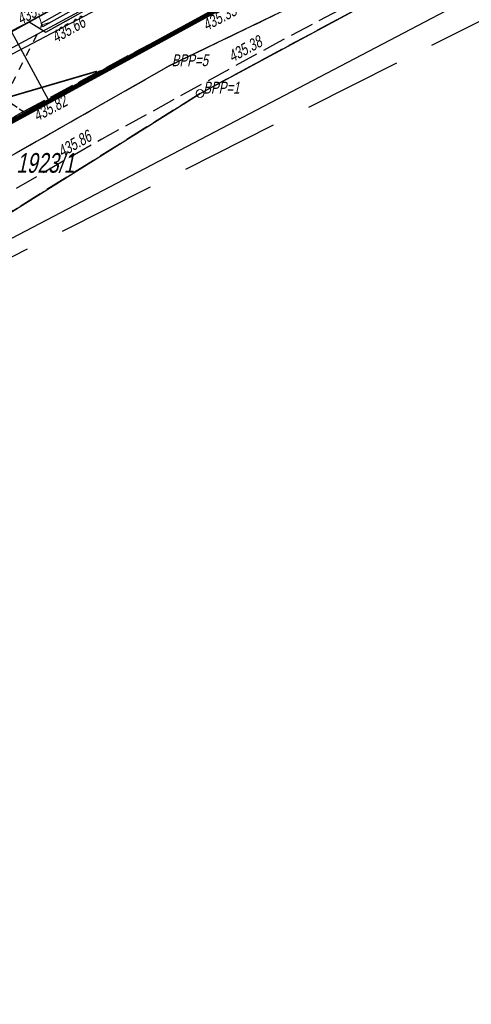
# Model space of a CAD drawing. Header units: metres. Extents: x 7409830 to 7410585, y 5569753 to 5570192.
# Tile 10 of 34: x 7410303 to 7410332, y 5569898 to 5569961. Entities that reach past the tile are written whole.
import ezdxf

# ---------------------------------------------------------------- set-up
doc = ezdxf.new("R2010")
doc.units = ezdxf.units.M
doc.header["$MEASUREMENT"] = 0
for name, pattern in [('1.5_0.5', [2, 1.5, -0.5]), ('218-500', [1, 0.5, -0.5]), ('DGN Style 3', [8.758007, 6.255719, -2.502288]), ('ib05_500', [1, 0.5, -0.5]), ('mz1.0_0.5', [1.5, 1, -0.5])]:
    doc.linetypes.add(name, pattern=pattern)
doc.layers.get('0').update_dxf_attribs({"color": 8})
for name, color, linetype in [('202-Punkt graniczny stabilizowany trwale', 8, 'Continuous'), ('203-Punkt załamania granicy działki nie stabilizowany', 8, 'Continuous'), ('211-Nr działki', 8, 'Continuous'), ('217-Granica konturu klasyfikcyjnego', 8, 'Continuous'), ('218-Granica użytku', 8, 'Continuous'), ('219-Linia granicy', 8, 'Continuous'), ('_BPP1-2', 8, 'Continuous'), ('_BPP3-5', 8, 'Continuous'), ('_MAPA', 8, 'Continuous'), ('_MPZP_linie zagospodarowania', 8, 'Continuous'), ('_Zakres', 8, 'Continuous'), ('chodnik (powierzchnia)', 8, 'Continuous'), ('Granica', 8, 'Continuous'), ('jezdnia (powierzchnia)', 8, 'Continuous'), ('krawężnik (linia)', 8, 'Continuous'), ('KTOK05_01', 8, 'Continuous'), ('przepust (linia)', 8, 'Continuous'), ('przepust (linia) - symbol', 8, 'Continuous'), ('przewód wodociągowy (linia)', 8, 'Continuous'), ('punkt wysokościowy naturalny-Atr2', 8, 'Continuous'), ('punkt wysokościowy sztuczny', 8, 'Continuous'), ('punkt wysokościowy sztuczny-Atr2', 8, 'Continuous'), ('rów melioracyjny  przydrożny (linia)', 8, 'Continuous')]:
    doc.layers.add(name, color=color, linetype=linetype)
doc.styles.get("Standard").update_dxf_attribs({"font": 'arial.ttf'})
doc.styles.add('Style-WORKING_1250 I 0.20944', font='WORKING_1250.shx', dxfattribs={"oblique": 12})

# ---------------------------------------------------------------- blocks, each defined once
blk = doc.blocks.new('203_1')
at = {"layer": '203-Punkt załamania granicy działki nie stabilizowany', "linetype": 'Continuous', "lineweight": 13}
h = blk.add_hatch(color=96, dxfattribs=at)
edge = h.paths.add_edge_path()
edge.add_arc((0, 0), 0.45, 0, 360)
blk = doc.blocks.new('202_1')
at = {"layer": '202-Punkt graniczny stabilizowany trwale', "color": 96, "linetype": 'Continuous', "lineweight": 13}
blk.add_circle((0, 0), 2.5, dxfattribs=at)
blk = doc.blocks.new('140_1')
at = {"layer": '_BPP1-2', "linetype": 'Continuous', "lineweight": 0}
h = blk.add_hatch(color=141, dxfattribs=at)
edge = h.paths.add_edge_path()
edge.add_arc((0, 0), 0.045, 0, 360)
blk = doc.blocks.new('140_2')
at = {"layer": '_BPP3-5', "linetype": 'Continuous', "lineweight": 0}
h = blk.add_hatch(color=1, dxfattribs=at)
edge = h.paths.add_edge_path()
edge.add_arc((0, 0), 0.045, 0, 360)
blk = doc.blocks.new('PW02_1')
at = {"layer": 'punkt wysokościowy sztuczny', "linetype": 'Continuous', "lineweight": 13}
h = blk.add_hatch(color=7, dxfattribs=at)
edge = h.paths.add_edge_path()
edge.add_arc((0, 0), 0.45, 0, 360)
blk = doc.blocks.new('IB05_2')
at = {"layer": 'przepust (linia) - symbol', "color": 7, "linetype": 'Continuous', "lineweight": 13}
for q in [(3.54, 3.54), (3.54, -3.54)]:
    blk.add_line((0, 0), q, dxfattribs=at)
blk = doc.blocks.new('A$C92b4fa8d')
at = {"layer": '217-Granica konturu klasyfikcyjnego', "linetype": '1.5_0.5', "flags": 128}
for points in [[(151.52, 31.29), (84.9, -5.07)], [(112.58, 8.12), (153.42, 27.87)], [(139.15, 19.64), (114.58, 6.38)], [(87.26, -6.32), (112.58, 8.12)], [(114.58, 6.38), (94.06, -6.5)]]:
    blk.add_lwpolyline(points, dxfattribs=at)
at = {"layer": '218-Granica użytku', "linetype": '218-500', "flags": 128}
for points in [[(151.52, 31.29), (84.9, -5.07)], [(112.58, 8.12), (153.42, 27.87)], [(114.58, 6.38), (139.15, 19.64)], [(87.26, -6.32), (112.58, 8.12)], [(94.06, -6.5), (114.58, 6.38)]]:
    blk.add_lwpolyline(points, dxfattribs=at)
at = {"layer": '219-Linia granicy', "linetype": 'Continuous', "flags": 128}
for points in [[(75.68, -10.1), (151.52, 31.29)], [(153.42, 27.87), (112.58, 8.12)], [(114.58, 6.38), (139.15, 19.64)], [(87.26, -6.32), (112.58, 8.12)], [(94.06, -6.5), (114.58, 6.38)]]:
    blk.add_lwpolyline(points, dxfattribs=at)
at = {"layer": '_MPZP_linie zagospodarowania', "linetype": 'Continuous', "flags": 128}
for points in [[(281.682, 107.293), (252.277, 88.198), (194.314, 57.15), (92.266, 3.445), (83.873, -3.193), (-4.322, -35.195)], [(93.117, -13.812), (93.145, -8.969), (96.377, -6.078), (154.207, 24.263), (222.995, 60.932), (259.254, 81.257), (287.202, 99.31)]]:
    blk.add_lwpolyline(points, dxfattribs=at)
at = {"layer": '_Zakres', "linetype": 'DGN Style 3', "flags": 128}
blk.add_lwpolyline([(-38.44, 57.308), (8.317, -51.554), (289.417, 90.186), (230.606, 183.118), (-38.44, 57.308)], close=True, dxfattribs=at)
at = {"layer": 'chodnik (powierzchnia)', "linetype": 'mz1.0_0.5', "flags": 128}
blk.add_lwpolyline([(100.68, 5.45), (101.7, 6.31), (103.37, 5.23), (101.81, 4.35), (100.68, 5.45)], close=True, dxfattribs=at)
at = {"layer": 'jezdnia (powierzchnia)', "linetype": '1.5_0.5', "flags": 128}
blk.add_lwpolyline([(102.58, 10.34), (103.35, 10.75), (103.72, 10.95), (104.79, 10.28), (114.48, 15.71), (128.08, 23.3), (129.79, 19.31), (116.88, 12.44), (103.37, 5.23), (101.7, 6.31), (102.58, 10.34)], close=True, dxfattribs=at)
blk.add_lwpolyline([(1.319, -35.263), (11.2, -31.07), (16.74, -28.92), (29.8, -23.93), (48.08, -17.05), (55.92, -14.23), (70.72, -8.82), (79.25, -5.84), (87.48, -3.71), (90.8, -1.95), (95.75, 0.97), (101.81, 4.35), (103.37, 5.23), (116.88, 12.44), (129.79, 19.31), (130.61, 15.46), (119.57, 9.65), (108.34, 3.48), (101.27, -0.59), (96.88, -3.46), (94.05, -6.21), (92.32, -8.95), (92.252, -9.231)], dxfattribs=at)
at = {"layer": 'krawężnik (linia)', "linetype": 'Continuous', "flags": 128}
blk.add_lwpolyline([(103.72, 10.95), (104.79, 10.28), (114.48, 15.71), (128.08, 23.3)], dxfattribs=at)
at = {"layer": 'KTOK05_01', "linetype": 'Continuous', "flags": 128}
blk.add_lwpolyline([(176.76, 50.57), (162.86, 43.14), (137.56, 29.63), (127.38, 24.16), (103.72, 10.95), (102.58, 10.34)], dxfattribs=at)
at = {"layer": 'przepust (linia)', "linetype": 'ib05_500', "flags": 128}
blk.add_lwpolyline([(99.78, 4.45), (101.99, 5.74), (104.54, 10.75)], dxfattribs=at)
at = {"layer": 'przewód wodociągowy (linia)', "linetype": 'Continuous', "flags": 128}
blk.add_lwpolyline([(156.01, 67.6), (158.68, 55.7), (153.92, 45.96), (144.7, 34.6), (133.57, 26.03), (101.9, 8.89), (39.75, -15.97), (39.53, -16.18), (38.65, -16.4)], dxfattribs=at)
at = {"layer": 'rów melioracyjny  przydrożny (linia)', "color": 0, "linetype": 'CONTINUOUS'}
for p, q in [((127.82, 23.929), (137.73, 29.32)), ((127.94, 23.711), (137.85, 29.1)), ((137.73, 29.32), (137.79, 29.21)), ((137.85, 29.1), (137.79, 29.21)), ((114.119, 16.289), (127.82, 23.929)), ((114.241, 16.071), (127.94, 23.711)), ((104.479, 10.859), (114.119, 16.289)), ((104.601, 10.641), (114.241, 16.071)), ((104.479, 10.859), (104.54, 10.75)), ((104.601, 10.641), (104.54, 10.75))]:
    blk.add_line(p, q, dxfattribs=at)
at = {"layer": '202-Punkt graniczny stabilizowany trwale', "linetype": 'Continuous', "xscale": 0.1, "yscale": 0.1, "zscale": 0.1}
blk.add_blockref('202_1', (114.58, 6.38), dxfattribs=at)
at = {"layer": '203-Punkt załamania granicy działki nie stabilizowany', "linetype": 'Continuous', "xscale": 0.1, "yscale": 0.1, "zscale": 0.1}
blk.add_blockref('203_1', (112.58, 8.12), dxfattribs=at)
at = {"layer": '_BPP1-2', "linetype": 'Continuous'}
blk.add_blockref('140_1', (114.58, 6.38), dxfattribs=at)
at = {"layer": '_BPP3-5', "linetype": 'Continuous'}
blk.add_blockref('140_2', (112.58, 8.12), dxfattribs=at)
at = {"layer": 'przepust (linia) - symbol', "linetype": 'Continuous', "xscale": 0.1, "yscale": 0.1, "zscale": 0.1, "rotation": 63.02499999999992}
blk.add_blockref('IB05_2', (104.54, 10.75), dxfattribs=at)
at = {"layer": 'punkt wysokościowy sztuczny', "linetype": 'Continuous', "xscale": 0.1, "yscale": 0.1, "zscale": 0.1}
for p in [(104.79, 10.28), (119.57, 9.65), (103.37, 5.23)]:
    blk.add_blockref('PW02_1', p, dxfattribs=at)
at = {"layer": '211-Nr działki', "linetype": 'Continuous', "insert": (102.91, 1.325), "char_height": 1.25, "attachment_point": 7, "line_spacing_factor": 0.6}
blk.add_mtext('\\FWORKING_1250;\\Q12;\\H1x;\\W0.72;1923/1', dxfattribs=at)
at = {"layer": '_BPP1-2', "linetype": 'Continuous', "style": 'Style-WORKING_1250 I 0.20944', "oblique": 12, "width": 0.733333}
blk.add_text(' BPP=1', height=0.75, dxfattribs=at).set_placement((114.58, 6.38))
at = {"layer": '_BPP3-5', "linetype": 'Continuous', "style": 'Style-WORKING_1250 I 0.20944', "oblique": 12, "width": 0.733333}
blk.add_text(' BPP=5', height=0.75, dxfattribs=at).set_placement((112.58, 8.12))
at = {"layer": 'punkt wysokościowy naturalny-Atr2', "insert": (102.84, 11.4), "char_height": 0.75, "attachment_point": 1, "rotation": 27.97, "line_spacing_factor": 0.6}
blk.add_mtext('\\FWORKING_1250;\\Q12;\\H1x;\\W0.733333;435.7', dxfattribs=at)
at = {"layer": 'punkt wysokościowy sztuczny-Atr2', "char_height": 0.75, "attachment_point": 1, "line_spacing_factor": 0.6}
for s, insert, rotation in [('\\FWORKING_1250;\\Q12;\\H1x;\\W0.733333;435.33', (114.64, 11.01), 28.088), ('\\FWORKING_1250;\\Q12;\\H1x;\\W0.733333;435.66', (105.05, 10.23), 29.265), ('\\FWORKING_1250;\\Q12;\\H1x;\\W0.733333;435.38', (116.27, 9.01), 28.785), ('\\FWORKING_1250;\\Q12;\\H1x;\\W0.733333;435.82', (103.88, 5.25), 28.088), ('\\FWORKING_1250;\\Q12;\\H1x;\\W0.733333;435.86', (105.44, 2.95), 29.927)]:
    blk.add_mtext(s, dxfattribs=dict(at, insert=insert, rotation=rotation))

msp = doc.modelspace()

# ---------------------------------------------------------------- linework, layer by layer
msp.add_lwpolyline([(7410254.33, 5569932.93), (7410275.68, 5569939.9), (7410351.52, 5569981.29), (7410432.43, 5570025.43), (7410392.127, 5570096.224), (7410365.659, 5570081.352), (7410312.67, 5570051.11), (7410274.39, 5570029.2), (7410221.02, 5570009.91)], close=True)
for points in [[(7410298.87, 5569961.27), (7410302.6, 5569960.31), (7410337.56, 5569979.63)], [(7410302.6, 5569960.31), (7410304.949, 5569955.958)]]:
    msp.add_lwpolyline(points)
at = {"layer": 'Granica', "ltscale": 0.2, "const_width": 0.3}
msp.add_lwpolyline([(7410328.777, 5570062.496), (7410327.218, 5570065.039), (7410334.243, 5570068.866), (7410335.57, 5570066.441), (7410351.411, 5570075.329), (7410390.988, 5570002.821), (7410280.485, 5569942.522), (7410251.102, 5570020.783), (7410259.225, 5570023.719), (7410273.586, 5570030.64), (7410311.53, 5570053.165), (7410328.777, 5570062.496)], dxfattribs=at)
at = {"layer": 'Granica', "ltscale": 0.2, "const_width": 0.1}
msp.add_lwpolyline([(7410286.092, 5569948.791), (7410290.384, 5569951.987, -0.089008), (7410293.466, 5569953.524), (7410308.027, 5569957.793)], format="xyb", dxfattribs=at)

# ---------------------------------------------------------------- next in the draw order: block references
at = {"layer": '_MAPA'}
msp.add_blockref('A$C92b4fa8d', (7410200, 5569950), dxfattribs=at)

doc.saveas('drawing.dxf')
